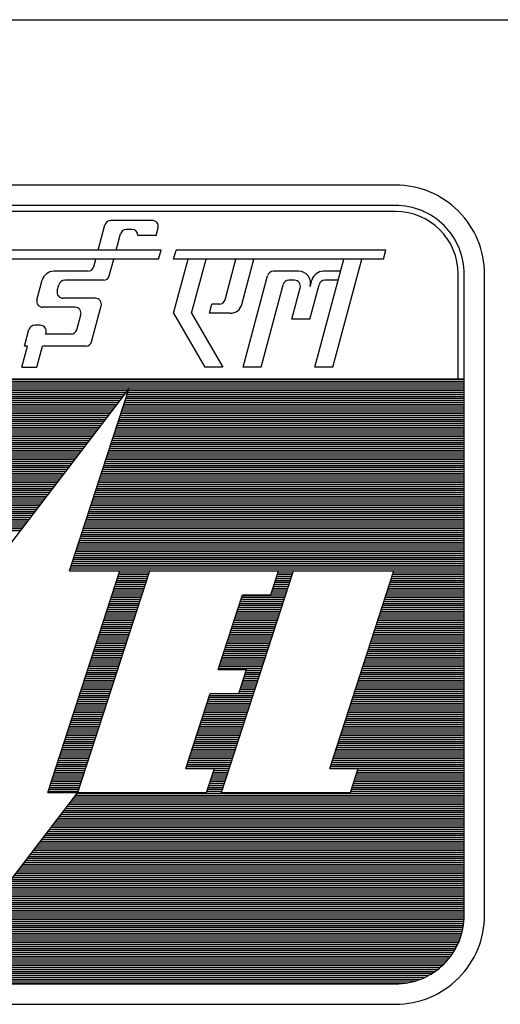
# Model space of a CAD drawing. Extents: x -7650383 to 4934791, y -137560 to 1826789.
# Tile 73 of 122: x 328571 to 329699, y 428016 to 430328. Entities that reach past the tile are written whole.
import ezdxf

# ---------------------------------------------------------------- set-up
doc = ezdxf.new("R2010")
doc.units = 0
doc.header["$LTSCALE"] = 800
doc.header["$MEASUREMENT"] = 0
doc.linetypes.add('CONTINOUS', pattern=[0])
doc.layers.get('0').update_dxf_attribs({"linetype": 'CONTINUOUS'})

# ---------------------------------------------------------------- blocks, each defined once
blk = doc.blocks.new('*X47')
at = {"color": 0}
for p, q in [((1.977, 11.67), (16.977, 11.67)), ((1.977, 11.64), (16.977, 11.64)), ((1.977, 11.61), (16.977, 11.61)), ((1.977, 11.58), (16.977, 11.58)), ((1.977, 11.55), (16.977, 11.55)), ((9.661, 11.43), (11.656, 11.43)), ((9.67, 11.46), (11.679, 11.46)), ((9.68, 11.49), (11.702, 11.49)), ((9.69, 11.52), (11.724, 11.52)), ((11.7, 11.43), (16.977, 11.43)), ((11.709, 11.46), (16.977, 11.46)), ((11.719, 11.49), (16.977, 11.49)), ((11.729, 11.52), (16.977, 11.52)), ((9.612, 11.28), (11.541, 11.28)), ((9.622, 11.31), (11.564, 11.31)), ((9.631, 11.34), (11.587, 11.34)), ((9.641, 11.37), (11.61, 11.37)), ((9.651, 11.4), (11.633, 11.4)), ((11.651, 11.28), (16.977, 11.28)), ((11.661, 11.31), (16.977, 11.31)), ((11.67, 11.34), (16.977, 11.34)), ((11.68, 11.37), (16.977, 11.37)), ((11.69, 11.4), (16.977, 11.4)), ((9.553, 11.1), (11.404, 11.1)), ((9.563, 11.13), (11.427, 11.13)), ((9.573, 11.16), (11.45, 11.16)), ((9.583, 11.19), (11.473, 11.19)), ((9.592, 11.22), (11.495, 11.22)), ((9.602, 11.25), (11.518, 11.25)), ((11.592, 11.1), (16.977, 11.1)), ((11.602, 11.13), (16.977, 11.13)), ((11.612, 11.16), (16.977, 11.16)), ((11.622, 11.19), (16.977, 11.19)), ((11.631, 11.22), (16.977, 11.22)), ((11.641, 11.25), (16.977, 11.25)), ((9.505, 10.95), (11.289, 10.95)), ((9.514, 10.98), (11.312, 10.98)), ((9.524, 11.01), (11.335, 11.01)), ((9.534, 11.04), (11.358, 11.04)), ((9.544, 11.07), (11.381, 11.07)), ((11.544, 10.95), (16.977, 10.95)), ((11.553, 10.98), (16.977, 10.98)), ((11.563, 11.01), (16.977, 11.01)), ((11.573, 11.04), (16.977, 11.04)), ((11.583, 11.07), (16.977, 11.07)), ((9.456, 10.8), (11.175, 10.8)), ((9.466, 10.83), (11.198, 10.83)), ((9.475, 10.86), (11.221, 10.86)), ((9.485, 10.89), (11.244, 10.89)), ((9.495, 10.92), (11.266, 10.92)), ((11.495, 10.8), (16.977, 10.8)), ((11.505, 10.83), (16.977, 10.83)), ((11.514, 10.86), (16.977, 10.86)), ((11.524, 10.89), (16.977, 10.89)), ((11.534, 10.92), (16.977, 10.92)), ((9.407, 10.65), (11.06, 10.65)), ((9.417, 10.68), (11.083, 10.68)), ((9.427, 10.71), (11.106, 10.71)), ((9.436, 10.74), (11.129, 10.74)), ((9.446, 10.77), (11.152, 10.77)), ((11.446, 10.65), (16.977, 10.65)), ((11.456, 10.68), (16.977, 10.68)), ((11.466, 10.71), (16.977, 10.71)), ((11.475, 10.74), (16.977, 10.74)), ((11.485, 10.77), (16.977, 10.77)), ((9.358, 10.5), (10.946, 10.5)), ((9.368, 10.53), (10.969, 10.53)), ((9.378, 10.56), (10.992, 10.56)), ((9.388, 10.59), (11.014, 10.59)), ((9.397, 10.62), (11.037, 10.62)), ((11.398, 10.5), (16.977, 10.5)), ((11.407, 10.53), (16.977, 10.53)), ((11.417, 10.56), (16.977, 10.56)), ((11.427, 10.59), (16.977, 10.59)), ((11.437, 10.62), (16.977, 10.62)), ((9.31, 10.35), (10.831, 10.35)), ((9.319, 10.38), (10.854, 10.38)), ((9.329, 10.41), (10.877, 10.41)), ((9.339, 10.44), (10.9, 10.44)), ((9.349, 10.47), (10.923, 10.47)), ((11.349, 10.35), (16.977, 10.35)), ((11.359, 10.38), (16.977, 10.38)), ((11.368, 10.41), (16.977, 10.41)), ((11.378, 10.44), (16.977, 10.44)), ((11.388, 10.47), (16.977, 10.47)), ((9.261, 10.2), (10.717, 10.2)), ((9.271, 10.23), (10.74, 10.23)), ((9.28, 10.26), (10.763, 10.26)), ((9.29, 10.29), (10.785, 10.29)), ((9.3, 10.32), (10.808, 10.32)), ((11.3, 10.2), (16.977, 10.2)), ((11.31, 10.23), (16.977, 10.23)), ((11.32, 10.26), (16.977, 10.26)), ((11.329, 10.29), (16.977, 10.29)), ((11.339, 10.32), (16.977, 10.32)), ((9.202, 10.02), (10.579, 10.02)), ((9.212, 10.05), (10.602, 10.05)), ((9.222, 10.08), (10.625, 10.08)), ((9.232, 10.11), (10.648, 10.11)), ((9.241, 10.14), (10.671, 10.14)), ((9.251, 10.17), (10.694, 10.17)), ((11.242, 10.02), (16.977, 10.02)), ((11.251, 10.05), (16.977, 10.05)), ((11.261, 10.08), (16.977, 10.08)), ((11.271, 10.11), (16.977, 10.11)), ((11.281, 10.14), (16.977, 10.14)), ((11.29, 10.17), (16.977, 10.17)), ((9.154, 9.87), (10.465, 9.87)), ((9.163, 9.9), (10.488, 9.9)), ((9.173, 9.93), (10.511, 9.93)), ((9.183, 9.96), (10.534, 9.96)), ((9.193, 9.99), (10.556, 9.99)), ((11.193, 9.87), (16.977, 9.87)), ((11.203, 9.9), (16.977, 9.9)), ((11.212, 9.93), (16.977, 9.93)), ((11.222, 9.96), (16.977, 9.96)), ((11.232, 9.99), (16.977, 9.99)), ((9.105, 9.72), (10.35, 9.72)), ((9.115, 9.75), (10.373, 9.75)), ((9.125, 9.78), (10.396, 9.78)), ((9.134, 9.81), (10.419, 9.81)), ((9.144, 9.84), (10.442, 9.84)), ((11.144, 9.72), (16.977, 9.72)), ((11.154, 9.75), (16.977, 9.75)), ((11.164, 9.78), (16.977, 9.78)), ((11.173, 9.81), (16.977, 9.81)), ((11.183, 9.84), (16.977, 9.84)), ((9.056, 9.57), (10.236, 9.57)), ((9.066, 9.6), (10.259, 9.6)), ((9.076, 9.63), (10.282, 9.63)), ((9.086, 9.66), (10.304, 9.66)), ((9.095, 9.69), (10.327, 9.69)), ((11.095, 9.57), (16.977, 9.57)), ((11.105, 9.6), (16.977, 9.6)), ((11.115, 9.63), (16.977, 9.63)), ((11.125, 9.66), (16.977, 9.66)), ((11.134, 9.69), (16.977, 9.69)), ((9.008, 9.42), (10.121, 9.42)), ((9.017, 9.45), (10.144, 9.45)), ((9.027, 9.48), (10.167, 9.48)), ((9.037, 9.51), (10.19, 9.51)), ((9.047, 9.54), (10.213, 9.54)), ((11.047, 9.42), (16.977, 9.42)), ((11.056, 9.45), (16.977, 9.45)), ((11.066, 9.48), (16.977, 9.48)), ((11.076, 9.51), (16.977, 9.51)), ((11.086, 9.54), (16.977, 9.54)), ((8.969, 9.3), (10.03, 9.3)), ((8.978, 9.33), (10.053, 9.33)), ((8.988, 9.36), (10.075, 9.36)), ((8.998, 9.39), (10.098, 9.39)), ((10.998, 9.27), (16.977, 9.27)), ((11.008, 9.3), (16.977, 9.3)), ((11.017, 9.33), (16.977, 9.33)), ((11.027, 9.36), (16.977, 9.36)), ((11.037, 9.39), (16.977, 9.39)), ((10.949, 9.12), (16.977, 9.12)), ((10.959, 9.15), (16.977, 9.15)), ((10.969, 9.18), (16.977, 9.18)), ((10.978, 9.21), (16.977, 9.21)), ((10.988, 9.24), (16.977, 9.24)), ((10.891, 8.94), (16.977, 8.94)), ((10.9, 8.97), (16.977, 8.97)), ((10.91, 9), (16.977, 9)), ((10.92, 9.03), (16.977, 9.03)), ((10.93, 9.06), (16.977, 9.06)), ((10.939, 9.09), (16.977, 9.09)), ((10.842, 8.79), (16.977, 8.79)), ((10.852, 8.82), (16.977, 8.82)), ((10.861, 8.85), (16.977, 8.85)), ((10.871, 8.88), (16.977, 8.88)), ((10.881, 8.91), (16.977, 8.91)), ((10.813, 8.7), (16.977, 8.7)), ((10.822, 8.73), (16.977, 8.73)), ((10.832, 8.76), (16.977, 8.76)), ((11.578, 8.64), (12.047, 8.64)), ((11.588, 8.67), (12.057, 8.67)), ((14.063, 8.64), (14.297, 8.64)), ((14.072, 8.67), (14.307, 8.67)), ((15.867, 8.64), (16.977, 8.64)), ((15.877, 8.67), (16.977, 8.67)), ((11.53, 8.49), (11.998, 8.49)), ((11.539, 8.52), (12.008, 8.52)), ((11.549, 8.55), (12.018, 8.55)), ((11.559, 8.58), (12.028, 8.58)), ((11.569, 8.61), (12.037, 8.61)), ((14.014, 8.49), (14.248, 8.49)), ((14.024, 8.52), (14.258, 8.52)), ((14.033, 8.55), (14.268, 8.55)), ((14.043, 8.58), (14.278, 8.58)), ((14.053, 8.61), (14.287, 8.61)), ((15.819, 8.49), (16.977, 8.49)), ((15.828, 8.52), (16.977, 8.52)), ((15.838, 8.55), (16.977, 8.55)), ((15.848, 8.58), (16.977, 8.58)), ((15.858, 8.61), (16.977, 8.61)), ((11.481, 8.34), (11.95, 8.34)), ((11.491, 8.37), (11.959, 8.37)), ((11.5, 8.4), (11.969, 8.4)), ((11.51, 8.43), (11.979, 8.43)), ((11.52, 8.46), (11.989, 8.46)), ((13.965, 8.34), (14.2, 8.34)), ((13.975, 8.37), (14.209, 8.37)), ((13.985, 8.4), (14.219, 8.4)), ((13.994, 8.43), (14.229, 8.43)), ((14.004, 8.46), (14.239, 8.46)), ((15.77, 8.34), (16.977, 8.34)), ((15.78, 8.37), (16.977, 8.37)), ((15.789, 8.4), (16.977, 8.4)), ((15.799, 8.43), (16.977, 8.43)), ((15.809, 8.46), (16.977, 8.46)), ((11.432, 8.19), (11.901, 8.19)), ((11.442, 8.22), (11.911, 8.22)), ((11.452, 8.25), (11.92, 8.25)), ((11.461, 8.28), (11.93, 8.28)), ((11.471, 8.31), (11.94, 8.31)), ((13.471, 8.19), (14.151, 8.19)), ((13.481, 8.22), (14.161, 8.22)), ((13.491, 8.25), (14.17, 8.25)), ((13.5, 8.28), (14.18, 8.28)), ((13.955, 8.31), (14.19, 8.31)), ((15.721, 8.19), (16.977, 8.19)), ((15.731, 8.22), (16.977, 8.22)), ((15.741, 8.25), (16.977, 8.25)), ((15.75, 8.28), (16.977, 8.28)), ((15.76, 8.31), (16.977, 8.31)), ((11.383, 8.04), (11.852, 8.04)), ((11.393, 8.07), (11.862, 8.07)), ((11.403, 8.1), (11.872, 8.1)), ((11.413, 8.13), (11.881, 8.13)), ((11.422, 8.16), (11.891, 8.16)), ((13.422, 8.04), (14.102, 8.04)), ((13.432, 8.07), (14.112, 8.07)), ((13.442, 8.1), (14.122, 8.1)), ((13.452, 8.13), (14.131, 8.13)), ((13.461, 8.16), (14.141, 8.16)), ((15.672, 8.04), (16.977, 8.04)), ((15.682, 8.07), (16.977, 8.07)), ((15.692, 8.1), (16.977, 8.1)), ((15.702, 8.13), (16.977, 8.13)), ((15.711, 8.16), (16.977, 8.16)), ((11.335, 7.89), (11.803, 7.89)), ((11.344, 7.92), (11.813, 7.92)), ((11.354, 7.95), (11.823, 7.95)), ((11.364, 7.98), (11.833, 7.98)), ((11.374, 8.01), (11.842, 8.01)), ((13.374, 7.89), (14.053, 7.89)), ((13.383, 7.92), (14.063, 7.92)), ((13.393, 7.95), (14.073, 7.95)), ((13.403, 7.98), (14.083, 7.98)), ((13.413, 8.01), (14.092, 8.01)), ((15.624, 7.89), (16.977, 7.89)), ((15.633, 7.92), (16.977, 7.92)), ((15.643, 7.95), (16.977, 7.95)), ((15.653, 7.98), (16.977, 7.98)), ((15.663, 8.01), (16.977, 8.01)), ((11.276, 7.71), (11.745, 7.71)), ((11.286, 7.74), (11.755, 7.74)), ((11.296, 7.77), (11.764, 7.77)), ((11.305, 7.8), (11.774, 7.8)), ((11.315, 7.83), (11.784, 7.83)), ((11.325, 7.86), (11.794, 7.86)), ((13.315, 7.71), (13.995, 7.71)), ((13.325, 7.74), (14.005, 7.74)), ((13.335, 7.77), (14.014, 7.77)), ((13.344, 7.8), (14.024, 7.8)), ((13.354, 7.83), (14.034, 7.83)), ((13.364, 7.86), (14.044, 7.86)), ((15.565, 7.71), (16.977, 7.71)), ((15.575, 7.74), (16.977, 7.74)), ((15.585, 7.77), (16.977, 7.77)), ((15.594, 7.8), (16.977, 7.8)), ((15.604, 7.83), (16.977, 7.83)), ((15.614, 7.86), (16.977, 7.86)), ((11.227, 7.56), (11.696, 7.56)), ((11.237, 7.59), (11.706, 7.59)), ((11.247, 7.62), (11.716, 7.62)), ((11.257, 7.65), (11.725, 7.65)), ((11.266, 7.68), (11.735, 7.68)), ((13.266, 7.56), (13.946, 7.56)), ((13.276, 7.59), (13.956, 7.59)), ((13.286, 7.62), (13.966, 7.62)), ((13.296, 7.65), (13.975, 7.65)), ((13.305, 7.68), (13.985, 7.68)), ((15.516, 7.56), (16.977, 7.56)), ((15.526, 7.59), (16.977, 7.59)), ((15.536, 7.62), (16.977, 7.62)), ((15.546, 7.65), (16.977, 7.65)), ((15.555, 7.68), (16.977, 7.68)), ((11.179, 7.41), (11.647, 7.41)), ((11.188, 7.44), (11.657, 7.44)), ((11.198, 7.47), (11.667, 7.47)), ((11.208, 7.5), (11.677, 7.5)), ((11.218, 7.53), (11.686, 7.53)), ((13.218, 7.41), (13.897, 7.41)), ((13.227, 7.44), (13.907, 7.44)), ((13.237, 7.47), (13.917, 7.47)), ((13.247, 7.5), (13.927, 7.5)), ((13.257, 7.53), (13.936, 7.53)), ((15.468, 7.41), (16.977, 7.41)), ((15.477, 7.44), (16.977, 7.44)), ((15.487, 7.47), (16.977, 7.47)), ((15.497, 7.5), (16.977, 7.5)), ((15.507, 7.53), (16.977, 7.53)), ((11.13, 7.26), (11.599, 7.26)), ((11.14, 7.29), (11.608, 7.29)), ((11.149, 7.32), (11.618, 7.32)), ((11.159, 7.35), (11.628, 7.35)), ((11.169, 7.38), (11.638, 7.38)), ((13.169, 7.26), (13.849, 7.26)), ((13.179, 7.29), (13.858, 7.29)), ((13.188, 7.32), (13.868, 7.32)), ((13.198, 7.35), (13.878, 7.35)), ((13.208, 7.38), (13.888, 7.38)), ((15.419, 7.26), (16.977, 7.26)), ((15.429, 7.29), (16.977, 7.29)), ((15.438, 7.32), (16.977, 7.32)), ((15.448, 7.35), (16.977, 7.35)), ((15.458, 7.38), (16.977, 7.38)), ((11.081, 7.11), (11.55, 7.11)), ((11.091, 7.14), (11.56, 7.14)), ((11.101, 7.17), (11.569, 7.17)), ((11.11, 7.2), (11.579, 7.2)), ((11.12, 7.23), (11.589, 7.23)), ((13.13, 7.14), (13.81, 7.14)), ((13.14, 7.17), (13.819, 7.17)), ((13.149, 7.2), (13.829, 7.2)), ((13.159, 7.23), (13.839, 7.23)), ((13.566, 7.11), (13.8, 7.11)), ((15.37, 7.11), (16.977, 7.11)), ((15.38, 7.14), (16.977, 7.14)), ((15.39, 7.17), (16.977, 7.17)), ((15.399, 7.2), (16.977, 7.2)), ((15.409, 7.23), (16.977, 7.23)), ((11.032, 6.96), (11.501, 6.96)), ((11.042, 6.99), (11.511, 6.99)), ((11.052, 7.02), (11.521, 7.02)), ((11.062, 7.05), (11.53, 7.05)), ((11.071, 7.08), (11.54, 7.08)), ((13.517, 6.96), (13.751, 6.96)), ((13.527, 6.99), (13.761, 6.99)), ((13.536, 7.02), (13.771, 7.02)), ((13.546, 7.05), (13.78, 7.05)), ((13.556, 7.08), (13.79, 7.08)), ((15.322, 6.96), (16.977, 6.96)), ((15.331, 6.99), (16.977, 6.99)), ((15.341, 7.02), (16.977, 7.02)), ((15.351, 7.05), (16.977, 7.05)), ((15.361, 7.08), (16.977, 7.08)), ((10.984, 6.81), (11.452, 6.81)), ((10.993, 6.84), (11.462, 6.84)), ((11.003, 6.87), (11.472, 6.87)), ((11.013, 6.9), (11.482, 6.9)), ((11.023, 6.93), (11.491, 6.93)), ((13.468, 6.81), (13.702, 6.81)), ((13.478, 6.84), (13.712, 6.84)), ((13.488, 6.87), (13.722, 6.87)), ((13.497, 6.9), (13.732, 6.9)), ((13.507, 6.93), (13.741, 6.93)), ((15.273, 6.81), (16.977, 6.81)), ((15.283, 6.84), (16.977, 6.84)), ((15.292, 6.87), (16.977, 6.87)), ((15.302, 6.9), (16.977, 6.9)), ((15.312, 6.93), (16.977, 6.93)), ((10.925, 6.63), (11.394, 6.63)), ((10.935, 6.66), (11.404, 6.66)), ((10.945, 6.69), (11.413, 6.69)), ((10.954, 6.72), (11.423, 6.72)), ((10.964, 6.75), (11.433, 6.75)), ((10.974, 6.78), (11.443, 6.78)), ((12.964, 6.63), (13.644, 6.63)), ((12.974, 6.66), (13.654, 6.66)), ((12.984, 6.69), (13.663, 6.69)), ((12.994, 6.72), (13.673, 6.72)), ((13.449, 6.75), (13.683, 6.75)), ((13.458, 6.78), (13.693, 6.78)), ((15.214, 6.63), (16.977, 6.63)), ((15.224, 6.66), (16.977, 6.66)), ((15.234, 6.69), (16.977, 6.69)), ((15.244, 6.72), (16.977, 6.72)), ((15.253, 6.75), (16.977, 6.75)), ((15.263, 6.78), (16.977, 6.78)), ((10.876, 6.48), (11.345, 6.48)), ((10.886, 6.51), (11.355, 6.51)), ((10.896, 6.54), (11.365, 6.54)), ((10.906, 6.57), (11.374, 6.57)), ((10.915, 6.6), (11.384, 6.6)), ((12.916, 6.48), (13.595, 6.48)), ((12.925, 6.51), (13.605, 6.51)), ((12.935, 6.54), (13.615, 6.54)), ((12.945, 6.57), (13.624, 6.57)), ((12.955, 6.6), (13.634, 6.6)), ((15.166, 6.48), (16.977, 6.48)), ((15.175, 6.51), (16.977, 6.51)), ((15.185, 6.54), (16.977, 6.54)), ((15.195, 6.57), (16.977, 6.57)), ((15.205, 6.6), (16.977, 6.6)), ((10.828, 6.33), (11.297, 6.33)), ((10.838, 6.36), (11.306, 6.36)), ((10.847, 6.39), (11.316, 6.39)), ((10.857, 6.42), (11.326, 6.42)), ((10.867, 6.45), (11.335, 6.45)), ((12.867, 6.33), (13.547, 6.33)), ((12.877, 6.36), (13.556, 6.36)), ((12.886, 6.39), (13.566, 6.39)), ((12.896, 6.42), (13.576, 6.42)), ((12.906, 6.45), (13.585, 6.45)), ((15.117, 6.33), (16.977, 6.33)), ((15.127, 6.36), (16.977, 6.36)), ((15.136, 6.39), (16.977, 6.39)), ((15.146, 6.42), (16.977, 6.42)), ((15.156, 6.45), (16.977, 6.45)), ((10.779, 6.18), (11.248, 6.18)), ((10.789, 6.21), (11.258, 6.21)), ((10.799, 6.24), (11.267, 6.24)), ((10.808, 6.27), (11.277, 6.27)), ((10.818, 6.3), (11.287, 6.3)), ((12.818, 6.18), (13.498, 6.18)), ((12.828, 6.21), (13.508, 6.21)), ((12.838, 6.24), (13.517, 6.24)), ((12.847, 6.27), (13.527, 6.27)), ((12.857, 6.3), (13.537, 6.3)), ((15.068, 6.18), (16.977, 6.18)), ((15.078, 6.21), (16.977, 6.21)), ((15.088, 6.24), (16.977, 6.24)), ((15.097, 6.27), (16.977, 6.27)), ((15.107, 6.3), (16.977, 6.3)), ((10.73, 6.03), (11.199, 6.03)), ((10.74, 6.06), (11.209, 6.06)), ((10.75, 6.09), (11.219, 6.09)), ((10.76, 6.12), (11.228, 6.12)), ((10.769, 6.15), (11.238, 6.15)), ((12.769, 6.03), (13.449, 6.03)), ((12.779, 6.06), (13.459, 6.06)), ((12.789, 6.09), (13.469, 6.09)), ((12.799, 6.12), (13.478, 6.12)), ((12.808, 6.15), (13.488, 6.15)), ((15.019, 6.03), (16.977, 6.03)), ((15.029, 6.06), (16.977, 6.06)), ((15.039, 6.09), (16.977, 6.09)), ((15.049, 6.12), (16.977, 6.12)), ((15.058, 6.15), (16.977, 6.15)), ((10.682, 5.88), (11.15, 5.88)), ((10.691, 5.91), (11.16, 5.91)), ((10.701, 5.94), (11.17, 5.94)), ((10.711, 5.97), (11.18, 5.97)), ((10.721, 6), (11.189, 6)), ((12.721, 5.88), (13.4, 5.88)), ((12.73, 5.91), (13.41, 5.91)), ((12.74, 5.94), (13.42, 5.94)), ((12.75, 5.97), (13.43, 5.97)), ((12.76, 6), (13.439, 6)), ((14.971, 5.88), (16.977, 5.88)), ((14.98, 5.91), (16.977, 5.91)), ((14.99, 5.94), (16.977, 5.94)), ((15, 5.97), (16.977, 5.97)), ((15.01, 6), (16.977, 6)), ((10.633, 5.73), (11.102, 5.73)), ((10.643, 5.76), (11.111, 5.76)), ((10.652, 5.79), (11.121, 5.79)), ((10.662, 5.82), (11.131, 5.82)), ((10.672, 5.85), (11.141, 5.85)), ((12.672, 5.73), (13.352, 5.73)), ((12.682, 5.76), (13.361, 5.76)), ((12.691, 5.79), (13.371, 5.79)), ((12.701, 5.82), (13.381, 5.82)), ((12.711, 5.85), (13.391, 5.85)), ((14.922, 5.73), (16.977, 5.73)), ((14.932, 5.76), (16.977, 5.76)), ((14.941, 5.79), (16.977, 5.79)), ((14.951, 5.82), (16.977, 5.82)), ((14.961, 5.85), (16.977, 5.85)), ((10.574, 5.55), (11.043, 5.55)), ((10.584, 5.58), (11.053, 5.58)), ((10.594, 5.61), (11.063, 5.61)), ((10.604, 5.64), (11.072, 5.64)), ((10.613, 5.67), (11.082, 5.67)), ((10.623, 5.7), (11.092, 5.7)), ((12.623, 5.58), (13.303, 5.58)), ((12.633, 5.61), (13.313, 5.61)), ((12.643, 5.64), (13.322, 5.64)), ((12.652, 5.67), (13.332, 5.67)), ((12.662, 5.7), (13.342, 5.7)), ((13.059, 5.55), (13.293, 5.55)), ((14.873, 5.58), (16.977, 5.58)), ((14.883, 5.61), (16.977, 5.61)), ((14.893, 5.64), (16.977, 5.64)), ((14.902, 5.67), (16.977, 5.67)), ((14.912, 5.7), (16.977, 5.7)), ((15.309, 5.55), (16.977, 5.55)), ((10.526, 5.4), (10.994, 5.4)), ((10.535, 5.43), (11.004, 5.43)), ((10.545, 5.46), (11.014, 5.46)), ((10.555, 5.49), (11.024, 5.49)), ((10.565, 5.52), (11.033, 5.52)), ((13.01, 5.4), (13.244, 5.4)), ((13.02, 5.43), (13.254, 5.43)), ((13.029, 5.46), (13.264, 5.46)), ((13.039, 5.49), (13.274, 5.49)), ((13.049, 5.52), (13.283, 5.52)), ((15.26, 5.4), (16.977, 5.4)), ((15.27, 5.43), (16.977, 5.43)), ((15.279, 5.46), (16.977, 5.46)), ((15.289, 5.49), (16.977, 5.49)), ((15.299, 5.52), (16.977, 5.52)), ((10.477, 5.25), (10.946, 5.25)), ((10.487, 5.28), (10.955, 5.28)), ((10.496, 5.31), (10.965, 5.31)), ((10.506, 5.34), (10.975, 5.34)), ((10.516, 5.37), (10.985, 5.37)), ((12.961, 5.25), (13.196, 5.25)), ((12.971, 5.28), (13.205, 5.28)), ((12.981, 5.31), (13.215, 5.31)), ((12.99, 5.34), (13.225, 5.34)), ((13, 5.37), (13.235, 5.37)), ((15.211, 5.25), (16.977, 5.25)), ((15.221, 5.28), (16.977, 5.28)), ((15.231, 5.31), (16.977, 5.31)), ((15.24, 5.34), (16.977, 5.34)), ((15.25, 5.37), (16.977, 5.37)), ((10.467, 5.22), (10.936, 5.22)), ((10.852, 5.1), (16.977, 5.1)), ((10.875, 5.13), (16.977, 5.13)), ((10.898, 5.16), (16.977, 5.16)), ((10.921, 5.19), (16.977, 5.19)), ((12.951, 5.22), (13.186, 5.22)), ((15.201, 5.22), (16.977, 5.22)), ((10.738, 4.95), (16.977, 4.95)), ((10.76, 4.98), (16.977, 4.98)), ((10.783, 5.01), (16.977, 5.01)), ((10.806, 5.04), (16.977, 5.04)), ((10.829, 5.07), (16.977, 5.07)), ((10.623, 4.8), (16.977, 4.8)), ((10.646, 4.83), (16.977, 4.83)), ((10.669, 4.86), (16.977, 4.86)), ((10.692, 4.89), (16.977, 4.89)), ((10.715, 4.92), (16.977, 4.92)), ((10.509, 4.65), (16.977, 4.65)), ((10.531, 4.68), (16.977, 4.68)), ((10.554, 4.71), (16.977, 4.71)), ((10.577, 4.74), (16.977, 4.74)), ((10.6, 4.77), (16.977, 4.77)), ((10.371, 4.47), (16.977, 4.47)), ((10.394, 4.5), (16.977, 4.5)), ((10.417, 4.53), (16.977, 4.53)), ((10.44, 4.56), (16.977, 4.56)), ((10.463, 4.59), (16.977, 4.59)), ((10.486, 4.62), (16.977, 4.62)), ((10.257, 4.32), (16.977, 4.32)), ((10.28, 4.35), (16.977, 4.35)), ((10.302, 4.38), (16.977, 4.38)), ((10.325, 4.41), (16.977, 4.41)), ((10.348, 4.44), (16.977, 4.44)), ((10.142, 4.17), (16.977, 4.17)), ((10.165, 4.2), (16.977, 4.2)), ((10.188, 4.23), (16.977, 4.23)), ((10.211, 4.26), (16.977, 4.26)), ((10.234, 4.29), (16.977, 4.29)), ((10.028, 4.02), (16.977, 4.02)), ((10.05, 4.05), (16.977, 4.05)), ((10.073, 4.08), (16.977, 4.08)), ((10.096, 4.11), (16.977, 4.11)), ((10.119, 4.14), (16.977, 4.14)), ((9.913, 3.87), (16.977, 3.87)), ((9.936, 3.9), (16.977, 3.9)), ((9.959, 3.93), (16.977, 3.93)), ((9.982, 3.96), (16.977, 3.96)), ((10.005, 3.99), (16.977, 3.99)), ((9.799, 3.72), (16.977, 3.72)), ((9.821, 3.75), (16.977, 3.75)), ((9.844, 3.78), (16.977, 3.78)), ((9.867, 3.81), (16.977, 3.81)), ((9.89, 3.84), (16.977, 3.84)), ((9.684, 3.57), (16.977, 3.57)), ((9.707, 3.6), (16.977, 3.6)), ((9.73, 3.63), (16.977, 3.63)), ((9.753, 3.66), (16.977, 3.66)), ((9.776, 3.69), (16.977, 3.69)), ((9.57, 3.42), (16.977, 3.42)), ((9.592, 3.45), (16.977, 3.45)), ((9.615, 3.48), (16.977, 3.48)), ((9.638, 3.51), (16.977, 3.51)), ((9.661, 3.54), (16.977, 3.54)), ((9.432, 3.24), (16.976, 3.24)), ((9.455, 3.27), (16.977, 3.27)), ((9.478, 3.3), (16.977, 3.3)), ((9.501, 3.33), (16.977, 3.33)), ((9.524, 3.36), (16.977, 3.36)), ((9.547, 3.39), (16.977, 3.39)), ((9.318, 3.09), (16.96, 3.09)), ((9.34, 3.12), (16.965, 3.12)), ((9.363, 3.15), (16.969, 3.15)), ((9.386, 3.18), (16.972, 3.18)), ((9.409, 3.21), (16.975, 3.21)), ((9.203, 2.94), (16.922, 2.94)), ((9.226, 2.97), (16.931, 2.97)), ((9.249, 3), (16.94, 3)), ((9.272, 3.03), (16.947, 3.03)), ((9.295, 3.06), (16.954, 3.06)), ((9.089, 2.79), (16.859, 2.79)), ((9.111, 2.82), (16.874, 2.82)), ((9.134, 2.85), (16.887, 2.85)), ((9.157, 2.88), (16.9, 2.88)), ((9.18, 2.91), (16.911, 2.91)), ((8.974, 2.64), (16.766, 2.64)), ((8.997, 2.67), (16.788, 2.67)), ((9.02, 2.7), (16.807, 2.7)), ((9.043, 2.73), (16.826, 2.73)), ((9.066, 2.76), (16.843, 2.76)), ((8.86, 2.49), (16.632, 2.49)), ((8.882, 2.52), (16.663, 2.52)), ((8.905, 2.55), (16.692, 2.55)), ((8.928, 2.58), (16.719, 2.58)), ((8.951, 2.61), (16.743, 2.61)), ((2.527, 2.34), (16.426, 2.34)), ((8.768, 2.37), (16.477, 2.37)), ((8.791, 2.4), (16.521, 2.4)), ((8.814, 2.43), (16.562, 2.43)), ((8.837, 2.46), (16.599, 2.46)), ((2.585, 2.31), (16.369, 2.31)), ((2.652, 2.28), (16.301, 2.28)), ((2.737, 2.25), (16.217, 2.25)), ((2.859, 2.22), (16.095, 2.22))]:
    blk.add_line(p, q, dxfattribs=at)
blk = doc.blocks.new('A$C731D3036')
for p, q in [((-593.641, 151.19), (-26.68, 151.19)), ((-390.637, 144.517), (-419.193, 144.517)), ((-400.975, 143.162), (-400.737, 144.05)), ((-399.091, 144.204), (-400.536, 144.204)), ((-398.959, 143.683), (-398.89, 143.942)), ((-400.35, 143.162), (-400.195, 143.737)), ((-399.8, 143.892), (-399.994, 143.892)), ((-398.959, 143.683), (-399.592, 143.683)), ((-398.786, 143.162), (-404.206, 143.162)), ((-398.87, 142.849), (-398.786, 143.162)), ((-398.349, 142.849), (-398.265, 143.162)), ((-390.97, 143.162), (-398.265, 143.162)), ((-391.053, 142.849), (-390.97, 143.162)), ((-398.87, 142.849), (-404.289, 142.849)), ((-401.129, 142.587), (-401.059, 142.849)), ((-400.587, 142.274), (-400.433, 142.849)), ((-391.053, 142.849), (-398.349, 142.849)), ((-398.349, 140.973), (-397.846, 142.849)), ((-397.724, 140.973), (-397.221, 142.849)), ((-396.556, 141.441), (-396.179, 142.849)), ((-395.973, 141.282), (-395.553, 142.849)), ((-393.432, 139.097), (-392.427, 142.849)), ((-392.807, 139.097), (-391.801, 142.849)), ((-401.33, 142.432), (-402.518, 142.432)), ((-395.933, 139.097), (-395.081, 142.278)), ((-394, 142.432), (-394.88, 142.432)), ((-392.538, 142.432), (-393.137, 142.432)), ((-388.448, 138.681), (-388.448, 142.328)), ((-403.103, 141.444), (-402.921, 142.123)), ((-402.394, 141.757), (-402.338, 141.965)), ((-400.789, 142.12), (-402.136, 142.12)), ((-395.308, 139.097), (-394.54, 141.965)), ((-394.145, 142.12), (-394.338, 142.12)), ((-393.611, 140.765), (-393.289, 141.965)), ((-393.598, 141.908), (-393.54, 142.123)), ((-392.622, 142.12), (-393.088, 142.12)), ((-394.236, 140.765), (-393.943, 141.857)), ((-401.068, 141.494), (-402.192, 141.494)), ((-401.202, 139.981), (-400.867, 141.232)), ((-397.098, 140.973), (-397.014, 141.286)), ((-396.758, 141.286), (-397.014, 141.286)), ((-401.777, 141.182), (-402.901, 141.182)), ((-401.715, 140.398), (-401.576, 140.919)), ((-398.349, 140.973), (-397.266, 139.097)), ((-397.724, 140.973), (-396.64, 139.097)), ((-396.376, 140.973), (-397.098, 140.973)), ((-402.987, 140.556), (-403.181, 140.556)), ((-393.611, 140.765), (-394.236, 140.765)), ((-403.536, 139.827), (-403.382, 140.402)), ((-402.799, 140.244), (-402.786, 140.294)), ((-401.917, 140.244), (-402.799, 140.244)), ((-403.627, 139.097), (-403.432, 139.827)), ((-403.432, 139.827), (-403.536, 139.827)), ((-403.106, 139.097), (-402.911, 139.827)), ((-401.403, 139.827), (-402.911, 139.827)), ((-403.627, 139.097), (-403.106, 139.097)), ((-396.64, 139.097), (-397.266, 139.097)), ((-395.308, 139.097), (-395.933, 139.097)), ((-392.807, 139.097), (-393.432, 139.097)), ((-388.239, 138.681), (-421.59, 138.681)), ((-399.9, 138.368), (-404.754, 132.01)), ((-401.966, 132.01), (-399.9, 138.368)), ((-402.726, 124.298), (-400.22, 132.01)), ((-401.966, 132.01), (-400.22, 132.01)), ((-401.684, 124.298), (-399.178, 132.01)), ((-399.178, 132.01), (-394.697, 132.01)), ((-396.681, 124.298), (-394.175, 132.01)), ((-394.967, 131.177), (-394.697, 132.01)), ((-394.175, 132.01), (-390.684, 132.01)), ((-392.919, 125.132), (-390.684, 132.01)), ((-396.804, 128.571), (-395.958, 131.177)), ((-395.958, 131.177), (-394.967, 131.177)), ((-396.804, 128.571), (-395.814, 128.571)), ((-396.085, 127.737), (-395.814, 128.571)), ((-397.922, 125.132), (-397.075, 127.737)), ((-397.075, 127.737), (-396.085, 127.737)), ((-397.922, 125.132), (-396.932, 125.132)), ((-397.202, 124.298), (-396.932, 125.132)), ((-392.919, 125.132), (-391.929, 125.132)), ((-392.2, 124.298), (-391.929, 125.132)), ((-406.538, 117.941), (-401.684, 124.298)), ((-402.726, 124.298), (-401.684, 124.298)), ((-401.684, 124.298), (-397.202, 124.298)), ((-396.681, 124.298), (-392.2, 124.298))]:
    blk.add_line(p, q)
for points in [[(-422.297, 138.681), (-422.297, 120.025, 0.414214), (-419.193, 116.921), (-390.637, 116.921, 0.414214), (-387.533, 120.025), (-387.533, 142.328, 0.414214), (-390.637, 145.432), (-419.193, 145.432, 0.414214), (-422.297, 142.328)], [(-421.59, 138.681), (-421.59, 120.025, 0.414214), (-419.193, 117.628), (-390.637, 117.628, 0.414214), (-388.239, 120.025), (-388.239, 138.681), (-388.239, 142.328, 0.414214), (-390.637, 144.725), (-419.193, 144.725, 0.414214), (-421.59, 142.328)], [(-419.193, 117.628), (-390.637, 117.628, 0.414214), (-388.239, 120.025), (-388.239, 138.681), (-421.59, 138.681), (-421.59, 120.025, 0.414214)]]:
    blk.add_lwpolyline(points, format="xyb", close=True)
for centre, radius, start, end in [((-390.637, 142.328), 2.189, 0, 90), ((-400.536, 143.996), 0.208, 90, 165), ((-399.091, 143.996), 0.208, 345, 90), ((-399.994, 143.683), 0.208, 90, 165), ((-399.8, 143.683), 0.208, 0, 90), ((-401.33, 142.641), 0.208, 270, 345), ((-402.518, 142.016), 0.417, 90, 165), ((-400.789, 142.328), 0.208, 270, 345), ((-394.88, 142.224), 0.208, 90, 165), ((-394, 142.016), 0.417, 345, 90), ((-393.137, 142.016), 0.417, 90, 165), ((-402.136, 141.911), 0.208, 90, 165), ((-394.338, 141.911), 0.208, 90, 165), ((-394.145, 141.911), 0.208, 345, 90), ((-393.088, 141.911), 0.208, 90, 165), ((-402.192, 141.703), 0.208, 165, 270), ((-402.901, 141.39), 0.208, 165, 270), ((-401.068, 141.286), 0.208, 345, 90), ((-396.758, 141.494), 0.208, 270, 345), ((-396.376, 141.39), 0.417, 270, 345), ((-401.777, 140.973), 0.208, 345, 90), ((-403.181, 140.348), 0.208, 90, 165), ((-402.987, 140.348), 0.208, 345, 90), ((-401.917, 140.452), 0.208, 270, 345), ((-401.403, 140.035), 0.208, 270, 345)]:
    blk.add_arc(centre, radius, start, end)
at = {"xscale": 2.223374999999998, "yscale": 2.223374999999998, "zscale": 2.223374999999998}
blk.add_blockref('*X47', (-425.985, 112.732), dxfattribs=at)

msp = doc.modelspace()

# ---------------------------------------------------------------- block references
at = {"color": 1, "linetype": 'CONTINOUS', "lineweight": 15, "xscale": 67.46500254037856, "yscale": 67.46500254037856, "zscale": 67.46500254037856}
msp.add_blockref('A$C731D3036', (355807.2, 420128.2), dxfattribs=at)

doc.saveas('drawing.dxf')
